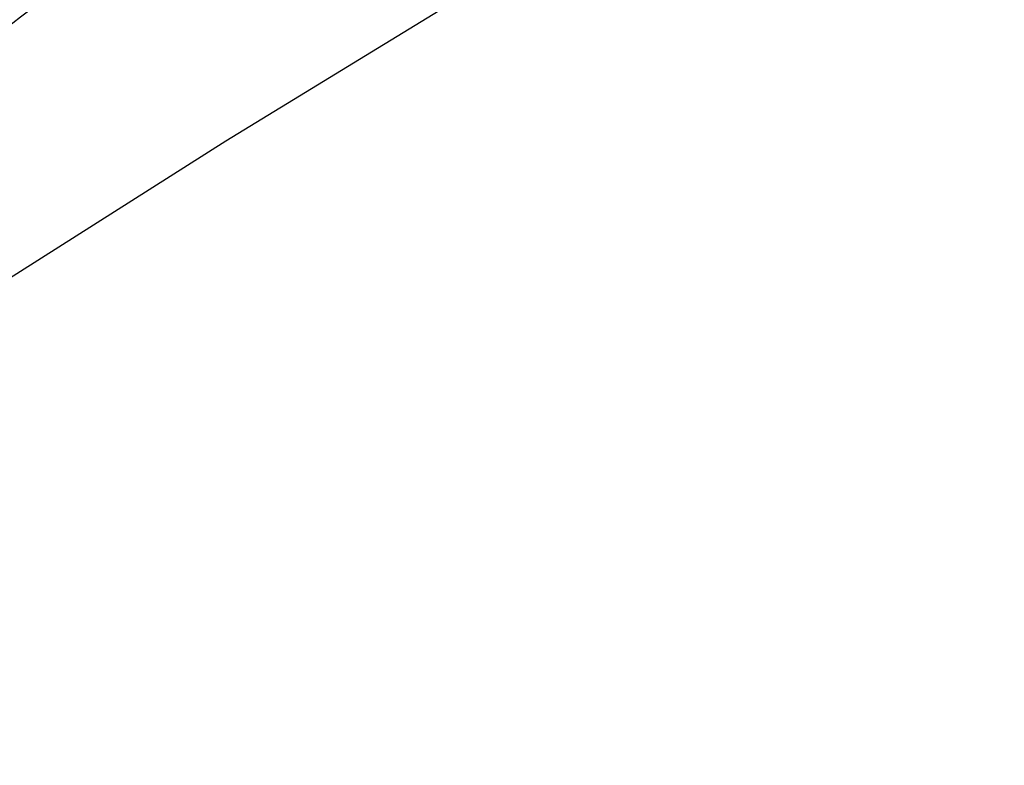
# Model space of a CAD drawing. Header units: millimetres. Extents: x 15231 to 16570, y 10019 to 11489.
# Tile 77 of 206: x 16270 to 16309, y 10360 to 10390. Entities that reach past the tile are written whole.
import ezdxf

# ---------------------------------------------------------------- set-up
doc = ezdxf.new("R2010")
doc.units = ezdxf.units.MM

msp = doc.modelspace()

# ---------------------------------------------------------------- linework, layer by layer
at = {"color": 7, "linetype": 'Continuous', "lineweight": 25, "flags": 128}
msp.add_lwpolyline([(16364.493, 10431.968), (16353.68, 10426.825), (16341.098, 10420.571), (16328.497, 10414.017), (16315.88, 10407.167), (16303.254, 10400.022), (16290.624, 10392.587), (16277.995, 10384.863), (16265.371, 10376.854), (16252.758, 10368.564), (16240.161, 10359.995)], dxfattribs=at)
at = {"color": 7, "linetype": 'Continuous', "lineweight": 25}
for points, knots in [([(16368.51, 10454.17), (16361.176, 10451.836), (16354.005, 10449.359), (16339.987, 10444.122), (16333.139, 10441.362), (16324.783, 10437.735), (16323.122, 10437.001), (16319.821, 10435.515), (16318.18, 10434.763), (16313.296, 10432.483), (16310.09, 10430.932), (16300.623, 10426.186), (16294.512, 10422.897), (16285.645, 10417.779), (16282.74, 10416.042), (16277.029, 10412.506), (16274.222, 10410.705), (16265.982, 10405.228), (16260.723, 10401.473), (16250.668, 10393.757), (16245.872, 10389.797), (16240.17, 10384.716), (16239.044, 10383.693), (16236.825, 10381.637), (16235.731, 10380.604), (16232.499, 10377.489), (16230.41, 10375.393), (16228.384, 10373.276)], [0, 0, 0, 0, 0.125, 0.125, 0.25, 0.25, 0.28125, 0.28125, 0.3125, 0.3125, 0.375, 0.375, 0.5, 0.5, 0.5625, 0.5625, 0.625, 0.625, 0.75, 0.75, 0.875, 0.875, 0.90625, 0.90625, 0.9375, 0.9375, 1, 1, 1, 1]), ([(16361.079, 10441.624), (16347.866, 10438.613), (16335.156, 10434.779), (16319.906, 10428.919), (16316.887, 10427.692), (16310.934, 10425.14), (16307.999, 10423.814), (16299.316, 10419.684), (16293.69, 10416.73), (16285.496, 10411.996), (16282.805, 10410.367), (16278.832, 10407.848), (16277.517, 10406.995), (16274.914, 10405.269), (16273.625, 10404.394), (16267.244, 10399.967), (16262.341, 10396.248), (16248.221, 10384.576), (16239.595, 10376.107), (16231.753, 10366.966)], [0, 0, 0, 0, 0.25, 0.25, 0.3125, 0.3125, 0.375, 0.375, 0.5, 0.5, 0.5625, 0.5625, 0.59375, 0.59375, 0.625, 0.625, 0.75, 0.75, 1, 1, 1, 1]), ([(16234.804, 10365.203), (16235.126, 10365.555), (16235.77, 10366.258), (16236.745, 10367.306), (16237.726, 10368.349), (16238.715, 10369.386), (16239.71, 10370.417), (16240.712, 10371.442), (16241.721, 10372.461), (16243.697, 10374.431), (16247.655, 10378.259), (16254.224, 10384.209), (16264.554, 10392.74), (16275.383, 10400.56), (16286.067, 10407.352), (16293.468, 10411.675), (16300.345, 10415.399), (16305.985, 10418.256), (16312.383, 10421.316), (16318.925, 10424.232), (16326.058, 10427.155), (16332.599, 10429.648), (16337.906, 10431.525), (16342.138, 10432.937), (16345.004, 10433.861), (16347.823, 10434.738), (16350.661, 10435.591), (16353.517, 10436.418), (16356.393, 10437.221), (16359.286, 10438), (16361.228, 10438.498), (16362.2, 10438.747)], [0, 0, 0, 0, 0.0100629, 0.0201219, 0.0301772, 0.040229, 0.0502776, 0.0603233, 0.0703663, 0.0804069, 0.1189045, 0.1857486, 0.2653577, 0.39677, 0.4599044, 0.5228007, 0.5698576, 0.6168455, 0.6489875, 0.7107218, 0.7582536, 0.8001685, 0.847195, 0.8673916, 0.8862738, 0.9051737, 0.9240932, 0.9430338, 0.9619973, 0.9809855, 1, 1, 1, 1]), ([(16364.557, 10434.685), (16362.574, 10434.187), (16358.317, 10433.116), (16350.618, 10430.937), (16341.88, 10428.2), (16332.472, 10424.87), (16321.301, 10420.474), (16308.282, 10414.586), (16294.532, 10407.236), (16282.22, 10399.623), (16271.215, 10391.885), (16262, 10384.539), (16254.356, 10377.786), (16248.351, 10372.021), (16243.195, 10366.692), (16240.189, 10363.327), (16238.864, 10361.844)], [0, 0, 0, 0, 0.0387083, 0.083098, 0.1527635, 0.2149428, 0.2771739, 0.3884926, 0.499112, 0.5924722, 0.6856296, 0.7788226, 0.8404676, 0.9022989, 0.9569196, 1, 1, 1, 1]), ([(16238.879, 10361.031), (16241.593, 10364.018), (16247.022, 10369.992), (16255.931, 10378.452), (16265.396, 10386.515), (16276.188, 10394.674), (16288.398, 10402.756), (16302.136, 10410.582), (16316.728, 10417.694), (16332.172, 10424.007), (16348.127, 10429.493), (16359.153, 10432.388), (16364.535, 10433.801)], [0, 0, 0, 0, 0.087289, 0.174577, 0.262636, 0.350696, 0.458004, 0.565403, 0.672711, 0.783448, 0.894284, 1, 1, 1, 1])]:
    msp.add_open_spline(points, degree=3, knots=knots, dxfattribs=at)

doc.saveas('drawing.dxf')
